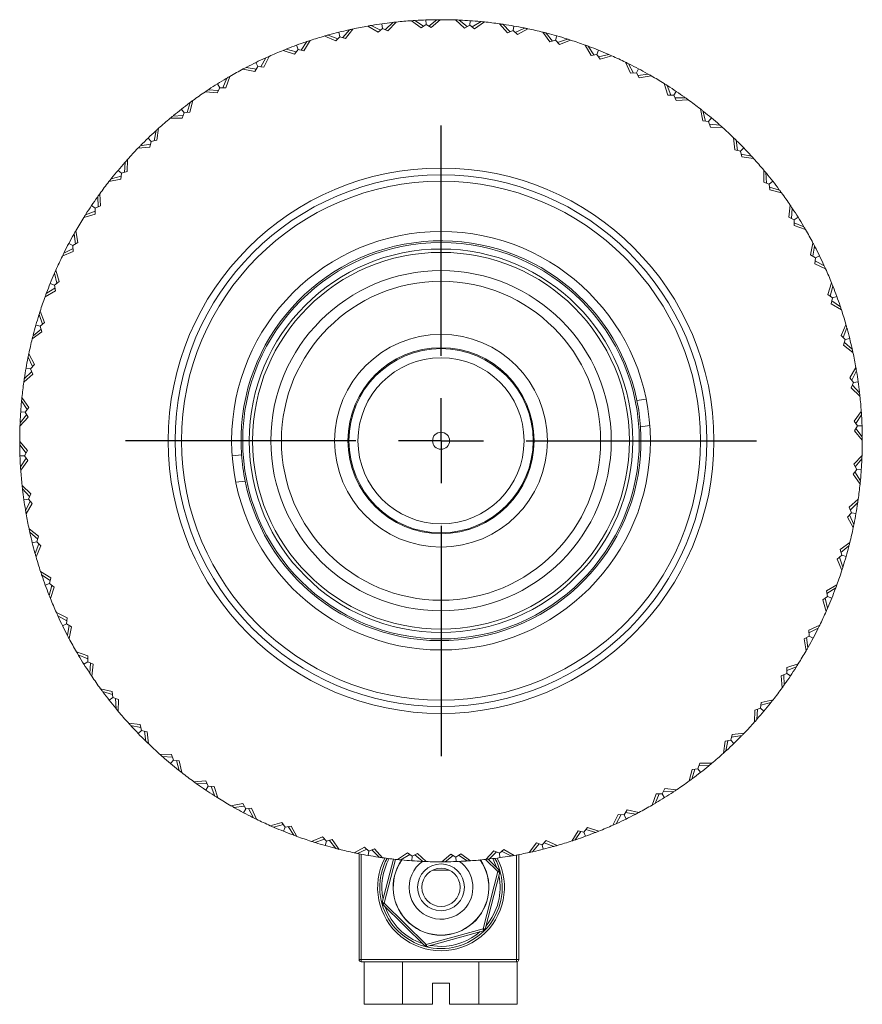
# Model space of a CAD drawing. Header units: inches. Extents: x 1 to 18.8, y 0.6 to 16.4.
# Tile 15 of 21: x 10 to 12, y 14.1 to 16.4. Entities that reach past the tile are written whole.
import ezdxf

# ---------------------------------------------------------------- set-up
doc = ezdxf.new("R2010")
doc.units = ezdxf.units.IN
doc.header["$MEASUREMENT"] = 0
doc.layers.add('SLD-0', color=7, linetype='Continuous')

# ---------------------------------------------------------------- blocks, each defined once
blk = doc.blocks.new('SW_CENTERMARKSYMBOL_0')
at = {"layer": 'SLD-0', "color": 0}
for p, q in [((0, 0.2), (0, 0.74125)), ((0, 0), (0, 0.1)), ((-0.2, 0), (-0.74125, 0)), ((0, 0), (-0.1, 0)), ((0, 0), (0, -0.1)), ((0, 0), (0.1, 0)), ((0.2, 0), (0.74125, 0)), ((0, -0.2), (0, -0.74125))]:
    blk.add_line(p, q, dxfattribs=at)

msp = doc.modelspace()

# ---------------------------------------------------------------- linework, layer by layer
at = {"color": 7, "linetype": 'Continuous', "lineweight": 15}
for p, q in [((10.8794, 16.3799), (10.8576, 16.391)), ((10.8586, 16.3905), (10.8594, 16.3913)), ((10.8832, 16.395), (10.8847, 16.3844)), ((10.8912, 16.3815), (10.909, 16.3983)), ((10.9168, 16.3992), (10.8973, 16.3788)), ((10.9081, 16.3975), (10.9071, 16.3981)), ((10.9755, 16.3857), (10.9527, 16.4023)), ((10.981, 16.3895), (10.9606, 16.4029)), ((10.9615, 16.4022), (10.9624, 16.403)), ((10.9868, 16.3934), (10.9755, 16.3857)), ((10.9865, 16.4041), (10.9868, 16.3934)), ((10.9988, 16.3865), (10.9868, 16.3934)), ((10.9929, 16.3899), (11.0124, 16.4047)), ((11.0203, 16.4048), (10.9988, 16.3865)), ((11.0115, 16.404), (11.0106, 16.4047)), ((11.0772, 16.3852), (11.0563, 16.4042)), ((11.0831, 16.3884), (11.0642, 16.4039)), ((11.0651, 16.4031), (11.066, 16.4038)), ((11.0893, 16.3917), (11.0772, 16.3852)), ((11.0901, 16.4024), (11.0893, 16.3917)), ((11.1005, 16.3836), (11.0893, 16.3917)), ((11.095, 16.3876), (11.1159, 16.4003)), ((11.1238, 16.3995), (11.1005, 16.3836)), ((11.1149, 16.3997), (11.1141, 16.4005)), ((11.1783, 16.3741), (11.1595, 16.3951)), ((11.1846, 16.3766), (11.1674, 16.394)), ((11.1682, 16.3932), (11.1692, 16.3937)), ((10.7793, 16.3597), (10.7565, 16.3685)), ((10.7575, 16.3681), (10.7582, 16.369)), ((10.7815, 16.3751), (10.7841, 16.3648)), ((10.7908, 16.3626), (10.8068, 16.3811)), ((10.8145, 16.3828), (10.7972, 16.3605)), ((10.806, 16.3802), (10.805, 16.3807)), ((10.8742, 16.3755), (10.8498, 16.3897)), ((10.8847, 16.3844), (10.8742, 16.3755)), ((10.8973, 16.3788), (10.8847, 16.3844)), ((11.1911, 16.3793), (11.1783, 16.3741)), ((11.1929, 16.3899), (11.1911, 16.3793)), ((11.2013, 16.3701), (11.1911, 16.3793)), ((11.1963, 16.3746), (11.2184, 16.3851)), ((11.2261, 16.3835), (11.2013, 16.3701)), ((11.2174, 16.3846), (11.2166, 16.3854)), ((11.2778, 16.3525), (11.2613, 16.3754)), ((11.2842, 16.3544), (11.2689, 16.3734)), ((11.2696, 16.3725), (11.2707, 16.373)), ((10.6825, 16.3448), (10.6861, 16.3347)), ((10.693, 16.3332), (10.7069, 16.3533)), ((10.7144, 16.3558), (10.6996, 16.3318)), ((10.7063, 16.3524), (10.7052, 16.3527)), ((10.7746, 16.3548), (10.7489, 16.3664)), ((10.7841, 16.3648), (10.7746, 16.3548)), ((10.7972, 16.3605), (10.7841, 16.3648)), ((11.291, 16.3563), (11.2778, 16.3525)), ((11.2939, 16.3666), (11.291, 16.3563)), ((11.3002, 16.3461), (11.291, 16.3563)), ((11.2957, 16.3511), (11.3188, 16.3592)), ((11.3263, 16.3568), (11.3002, 16.3461)), ((11.3177, 16.3588), (11.317, 16.3597)), ((11.3744, 16.3206), (11.3604, 16.3451)), ((10.6777, 16.3238), (10.6509, 16.3326)), ((10.6818, 16.3291), (10.6582, 16.3356)), ((10.6593, 16.3353), (10.6599, 16.3362)), ((10.6861, 16.3347), (10.6777, 16.3238)), ((10.6996, 16.3318), (10.6861, 16.3347)), ((11.381, 16.3218), (11.3678, 16.3424)), ((11.3684, 16.3414), (11.3695, 16.3417)), ((11.3879, 16.3231), (11.3744, 16.3206)), ((11.3919, 16.333), (11.3879, 16.3231)), ((11.396, 16.3119), (11.3879, 16.3231)), ((11.3921, 16.3174), (11.4159, 16.323)), ((11.4147, 16.3227), (11.4142, 16.3237)), ((10.5871, 16.3042), (10.5918, 16.2946)), ((10.5988, 16.2938), (10.6106, 16.3153)), ((10.6177, 16.3185), (10.6055, 16.2931)), ((10.61, 16.3143), (10.6089, 16.3145)), ((11.4231, 16.3198), (11.396, 16.3119)), ((11.4671, 16.2788), (11.4558, 16.3046)), ((11.4739, 16.2793), (11.4628, 16.3011)), ((11.4634, 16.3001), (11.4645, 16.3003)), ((10.5846, 16.2828), (10.557, 16.2888)), ((10.5881, 16.2886), (10.564, 16.2925)), ((10.5651, 16.2923), (10.5656, 16.2933)), ((10.5918, 16.2946), (10.5846, 16.2828)), ((10.6055, 16.2931), (10.5918, 16.2946)), ((11.4809, 16.2798), (11.4671, 16.2788)), ((11.4859, 16.2893), (11.4809, 16.2798)), ((11.4877, 16.2679), (11.4809, 16.2798)), ((11.4844, 16.2737), (11.5086, 16.2768)), ((11.5075, 16.2767), (11.507, 16.2777)), ((10.4965, 16.2539), (10.5022, 16.2448)), ((10.5092, 16.2448), (10.5187, 16.2673)), ((10.5255, 16.2713), (10.516, 16.2447)), ((10.5182, 16.2663), (10.5171, 16.2664)), ((11.5155, 16.2729), (11.4877, 16.2679)), ((11.555, 16.2275), (11.5464, 16.2544)), ((10.4962, 16.2324), (10.4682, 16.2354)), ((10.4992, 16.2385), (10.4747, 16.2398)), ((10.4759, 16.2398), (10.4763, 16.2408)), ((10.5022, 16.2448), (10.4962, 16.2324)), ((10.516, 16.2447), (10.5022, 16.2448)), ((11.5618, 16.2273), (11.5531, 16.2502)), ((11.5535, 16.2491), (11.5546, 16.2492)), ((11.5748, 16.236), (11.5688, 16.2271)), ((10.4253, 16.1866), (10.4323, 16.2101)), ((10.432, 16.209), (10.4308, 16.209)), ((10.4387, 16.2147), (10.432, 16.1873)), ((11.5688, 16.2271), (11.555, 16.2275)), ((11.5743, 16.2145), (11.5688, 16.2271)), ((11.5716, 16.2207), (11.5961, 16.2212)), ((11.6025, 16.2166), (11.5743, 16.2145)), ((11.5949, 16.2212), (11.5946, 16.2223)), ((10.4117, 16.1944), (10.4183, 16.1859)), ((10.4183, 16.1859), (10.4136, 16.173)), ((10.432, 16.1873), (10.4183, 16.1859)), ((11.637, 16.1673), (11.6313, 16.195)), ((11.6437, 16.1664), (11.6375, 16.1901)), ((11.6378, 16.189), (11.6389, 16.1889)), ((10.4136, 16.173), (10.3854, 16.1731)), ((10.4159, 16.1793), (10.3915, 16.1781)), ((10.3926, 16.1782), (10.3929, 16.1793)), ((11.6507, 16.1655), (11.637, 16.1673)), ((11.6576, 16.1737), (11.6507, 16.1655)), ((11.6549, 16.1524), (11.6507, 16.1655)), ((11.6529, 16.1588), (11.6772, 16.1568)), ((10.3479, 16.1201), (10.3524, 16.1441)), ((10.3522, 16.143), (10.3511, 16.1429)), ((10.3582, 16.1494), (10.3545, 16.1214)), ((11.6831, 16.1515), (11.6549, 16.1524)), ((11.6761, 16.1569), (11.6759, 16.158)), ((10.3335, 16.1263), (10.341, 16.1186)), ((10.341, 16.1186), (10.3377, 16.1052)), ((10.3545, 16.1214), (10.341, 16.1186)), ((11.7123, 16.0989), (11.7095, 16.127)), ((11.7189, 16.0973), (11.7152, 16.1215)), ((11.7153, 16.1203), (11.7165, 16.1202)), ((10.3377, 16.1052), (10.3096, 16.1024)), ((10.3393, 16.1118), (10.3151, 16.108)), ((10.3163, 16.1082), (10.3164, 16.1093)), ((11.7257, 16.0956), (11.7123, 16.0989)), ((11.7334, 16.1031), (11.7257, 16.0956)), ((11.7285, 16.0822), (11.7257, 16.0956)), ((10.2778, 16.0457), (10.2798, 16.0701)), ((10.2797, 16.069), (10.2786, 16.0687)), ((10.2851, 16.076), (10.2843, 16.0478)), ((11.7272, 16.0887), (11.7512, 16.0842)), ((11.7565, 16.0784), (11.7285, 16.0822)), ((11.7501, 16.0844), (11.75, 16.0856)), ((10.2629, 16.0505), (10.2711, 16.0436)), ((10.2711, 16.0436), (10.2693, 16.0299)), ((10.2843, 16.0478), (10.2711, 16.0436)), ((11.7801, 16.023), (11.7802, 16.0512)), ((11.7864, 16.0207), (11.7852, 16.0451)), ((11.7853, 16.044), (11.7864, 16.0437)), ((10.2693, 16.0299), (10.2417, 16.0242)), ((10.2702, 16.0366), (10.2466, 16.0304)), ((10.2477, 16.0307), (10.2477, 16.0318)), ((11.793, 16.0183), (11.7801, 16.023)), ((11.8015, 16.0249), (11.793, 16.0183)), ((11.7944, 16.0046), (11.793, 16.0183)), ((11.7938, 16.0113), (11.8172, 16.0043)), ((11.8219, 15.998), (11.7944, 16.0046)), ((11.8161, 16.0046), (11.8161, 16.0058)), ((10.2154, 15.9878), (10.2143, 15.9875)), ((10.216, 15.9645), (10.2154, 15.989)), ((10.22, 15.9954), (10.2221, 15.9672)), ((10.2093, 15.9546), (10.1864, 15.946)), ((10.2006, 15.9677), (10.2095, 15.9617)), ((10.2095, 15.9617), (10.2091, 15.9479)), ((10.2221, 15.9672), (10.2095, 15.9617)), ((11.8395, 15.9404), (11.8426, 15.9685)), ((11.8456, 15.9375), (11.8469, 15.9619)), ((11.8469, 15.9607), (11.8479, 15.9604)), ((10.2091, 15.9479), (10.1822, 15.9393)), ((10.1875, 15.9464), (10.1874, 15.9475)), ((11.8519, 15.9344), (11.8395, 15.9404)), ((11.861, 15.9401), (11.8519, 15.9344)), ((11.8519, 15.9206), (11.8519, 15.9344)), ((11.8519, 15.9274), (11.8745, 15.9179)), ((10.1637, 15.9084), (10.1688, 15.8806)), ((11.8784, 15.9111), (11.8519, 15.9206)), ((11.8734, 15.9184), (11.8735, 15.9195)), ((10.1599, 15.9004), (10.1589, 15.8999)), ((10.1629, 15.8773), (10.1598, 15.9015)), ((10.1578, 15.86), (10.132, 15.8486)), ((10.1573, 15.8667), (10.1355, 15.8557)), ((10.1474, 15.8788), (10.1568, 15.8738)), ((10.1688, 15.8806), (10.1568, 15.8738)), ((10.1568, 15.8738), (10.1578, 15.86)), ((11.89, 15.852), (11.8959, 15.8796)), ((11.8957, 15.8485), (11.8996, 15.8726)), ((11.8994, 15.8715), (11.9005, 15.871)), ((10.1365, 15.8562), (10.1363, 15.8574)), ((11.9017, 15.8448), (11.89, 15.852)), ((11.9002, 15.8311), (11.9017, 15.8448)), ((11.9009, 15.8378), (11.9224, 15.8261)), ((11.9113, 15.8495), (11.9017, 15.8448)), ((10.1168, 15.816), (10.1247, 15.7889)), ((11.9256, 15.8189), (11.9002, 15.8311)), ((11.9214, 15.8266), (11.9216, 15.8277)), ((10.1139, 15.8076), (10.1129, 15.8071)), ((10.1193, 15.7849), (10.1136, 15.8087)), ((10.1247, 15.7889), (10.1136, 15.7808)), ((10.116, 15.7673), (10.0915, 15.7533)), ((10.1148, 15.7739), (10.0943, 15.7607)), ((10.1036, 15.7848), (10.1136, 15.7808)), ((10.1136, 15.7808), (10.116, 15.7673)), ((11.9309, 15.7589), (11.9397, 15.7857)), ((11.9362, 15.7548), (11.9427, 15.7784)), ((11.9424, 15.7773), (11.9433, 15.7767)), ((10.0952, 15.7613), (10.0949, 15.7624)), ((11.9418, 15.7505), (11.9309, 15.7589)), ((11.9389, 15.737), (11.9418, 15.7505)), ((11.9403, 15.7436), (11.9604, 15.7297)), ((11.9519, 15.7542), (11.9418, 15.7505)), ((10.0798, 15.7192), (10.0905, 15.6931)), ((11.9629, 15.7222), (11.9389, 15.737)), ((11.9595, 15.7303), (11.9599, 15.7314)), ((10.0778, 15.7106), (10.0769, 15.7099)), ((10.0855, 15.6886), (10.0774, 15.7116)), ((10.0823, 15.6771), (10.0632, 15.6618)), ((10.07, 15.6868), (10.0803, 15.6839)), ((10.0905, 15.6931), (10.0803, 15.6839)), ((10.0803, 15.6839), (10.0841, 15.6707)), ((11.9619, 15.662), (11.9735, 15.6877)), ((11.9668, 15.6573), (11.9756, 15.6801)), ((11.9752, 15.6791), (11.9761, 15.6784)), ((10.0841, 15.6707), (10.0612, 15.6542)), ((10.0641, 15.6625), (10.0636, 15.6636)), ((11.9719, 15.6525), (11.9619, 15.662)), ((11.9676, 15.6394), (11.9719, 15.6525)), ((11.9823, 15.6551), (11.9719, 15.6525)), ((11.9899, 15.6221), (11.9676, 15.6394)), ((11.9697, 15.6458), (11.9882, 15.6299)), ((11.9874, 15.6306), (11.9878, 15.6316)), ((10.0521, 15.6103), (10.0512, 15.6095)), ((10.062, 15.5892), (10.0516, 15.6113)), ((10.0532, 15.619), (10.0666, 15.5942)), ((10.0468, 15.5858), (10.0573, 15.584)), ((10.0666, 15.5942), (10.0573, 15.584)), ((10.0573, 15.584), (10.0625, 15.5712)), ((11.9826, 15.5624), (11.9968, 15.5868)), ((10.0625, 15.5712), (10.0415, 15.5524)), ((10.06, 15.5775), (10.0426, 15.5602)), ((10.0434, 15.561), (10.0429, 15.562)), ((11.9915, 15.5519), (11.9826, 15.5624)), ((11.987, 15.5572), (11.9981, 15.579)), ((11.9976, 15.578), (11.9985, 15.5772)), ((11.9859, 15.5393), (11.9915, 15.5519)), ((12.0063, 15.5198), (11.9859, 15.5393)), ((11.9886, 15.5455), (12.0054, 15.5277)), ((12.0021, 15.5534), (11.9915, 15.5519)), ((10.0371, 15.5167), (10.053, 15.4933)), ((11.5041, 15.5125), (11.4822, 15.5095)), ((12.0046, 15.5285), (12.0052, 15.5295)), ((10.0369, 15.5078), (10.0362, 15.507)), ((10.0491, 15.4879), (10.0363, 15.5088)), ((10.053, 15.4933), (10.0449, 15.4822)), ((10.0514, 15.4701), (10.0325, 15.4492)), ((10.0482, 15.476), (10.0328, 15.4571)), ((10.0342, 15.483), (10.0449, 15.4822)), ((10.0449, 15.4822), (10.0514, 15.4701)), ((11.9928, 15.4612), (12.0094, 15.4839)), ((11.9966, 15.4556), (12.01, 15.4761)), ((12.0093, 15.4751), (12.0101, 15.4742)), ((10.0335, 15.458), (10.0329, 15.4589)), ((11.4907, 15.4475), (11.5126, 15.4505)), ((12.0005, 15.4498), (11.9928, 15.4612)), ((11.9936, 15.4379), (12.0005, 15.4498)), ((11.997, 15.4437), (12.0118, 15.4242)), ((12.0112, 15.4502), (12.0005, 15.4498)), ((12.0119, 15.4163), (11.9936, 15.4379)), ((12.0111, 15.4251), (12.0118, 15.4261)), ((10.0319, 15.4132), (10.0501, 15.3916)), ((10.0467, 15.3858), (10.0319, 15.4053)), ((10.0326, 15.4044), (10.0319, 15.4034)), ((10.0325, 15.3794), (10.0432, 15.3797)), ((10.0472, 15.3739), (10.0338, 15.3535)), ((10.0501, 15.3916), (10.0432, 15.3797)), ((10.0432, 15.3797), (10.051, 15.3684)), ((10.553, 15.382), (10.5312, 15.379)), ((11.9923, 15.3594), (12.0113, 15.3803)), ((11.9955, 15.3535), (12.011, 15.3724)), ((10.0344, 15.3544), (10.0337, 15.3553)), ((10.051, 15.3684), (10.0343, 15.3456)), ((11.9988, 15.3473), (11.9923, 15.3594)), ((12.0102, 15.3715), (12.0109, 15.3706)), ((11.9907, 15.3362), (11.9988, 15.3473)), ((12.0066, 15.3129), (11.9907, 15.3362)), ((11.9947, 15.3416), (12.0074, 15.3207)), ((12.0095, 15.3465), (11.9988, 15.3473)), ((10.0375, 15.3097), (10.0579, 15.2902)), ((10.5397, 15.3171), (10.5615, 15.3201)), ((12.0068, 15.3217), (12.0076, 15.3225)), ((10.0551, 15.284), (10.0383, 15.3018)), ((10.0391, 15.301), (10.0385, 15.3)), ((10.0579, 15.2902), (10.0522, 15.2776)), ((10.0416, 15.2761), (10.0522, 15.2776)), ((10.0568, 15.2723), (10.0456, 15.2505)), ((10.0611, 15.2671), (10.0469, 15.2427)), ((10.0522, 15.2776), (10.0611, 15.2671)), ((11.9812, 15.2583), (12.0022, 15.2771)), ((11.9864, 15.2455), (11.9812, 15.2583)), ((11.9838, 15.252), (12.0011, 15.2693)), ((12.0003, 15.2685), (12.0009, 15.2675)), ((10.0461, 15.2515), (10.0453, 15.2523)), ((11.9772, 15.2353), (11.9864, 15.2455)), ((11.9906, 15.2105), (11.9772, 15.2353)), ((11.9817, 15.2403), (11.9922, 15.2182)), ((11.997, 15.2437), (11.9864, 15.2455)), ((11.9917, 15.2192), (11.9925, 15.22)), ((10.0538, 15.2074), (10.0762, 15.1901)), ((10.0741, 15.1837), (10.0555, 15.1997)), ((10.0564, 15.1989), (10.0559, 15.1979)), ((10.0762, 15.1901), (10.0719, 15.177)), ((10.0615, 15.1744), (10.0719, 15.177)), ((10.077, 15.1722), (10.0681, 15.1494)), ((10.0818, 15.1675), (10.0703, 15.1418)), ((10.0719, 15.177), (10.0818, 15.1675)), ((11.9596, 15.1589), (11.9825, 15.1754)), ((11.9615, 15.1524), (11.9805, 15.1677)), ((11.9797, 15.167), (11.9801, 15.1659)), ((10.0685, 15.1504), (10.0676, 15.1511)), ((11.9532, 15.1365), (11.9635, 15.1456)), ((11.9582, 15.1409), (11.9663, 15.1179)), ((11.9635, 15.1456), (11.9596, 15.1589)), ((11.9738, 15.1427), (11.9635, 15.1456)), ((11.9639, 15.1103), (11.9532, 15.1365)), ((11.9659, 15.1189), (11.9668, 15.1196)), ((10.0808, 15.1073), (10.1048, 15.0925)), ((10.1034, 15.0859), (10.0833, 15.0998)), ((10.0842, 15.0992), (10.0839, 15.0981)), ((10.0919, 15.0754), (10.1019, 15.079)), ((10.1075, 15.0747), (10.1011, 15.0511)), ((10.1048, 15.0925), (10.1019, 15.079)), ((10.1019, 15.079), (10.1128, 15.0706)), ((11.9277, 15.0622), (11.9522, 15.0763)), ((10.1014, 15.0522), (10.1004, 15.0528)), ((10.1128, 15.0706), (10.104, 15.0438)), ((11.919, 15.0406), (11.9302, 15.0487)), ((11.9302, 15.0487), (11.9277, 15.0622)), ((11.9289, 15.0556), (11.9495, 15.0689)), ((11.9401, 15.0447), (11.9302, 15.0487)), ((11.9485, 15.0682), (11.9488, 15.0671)), ((11.9269, 15.0135), (11.919, 15.0406)), ((11.9245, 15.0446), (11.9301, 15.0208)), ((10.1181, 15.0106), (10.1435, 14.9984)), ((10.1428, 14.9917), (10.1214, 15.0034)), ((10.1224, 15.0029), (10.1221, 15.0018)), ((11.9298, 15.0219), (11.9308, 15.0224)), ((10.1324, 14.98), (10.1421, 14.9847)), ((10.1435, 14.9984), (10.1421, 14.9847)), ((10.1421, 14.9847), (10.1538, 14.9775)), ((10.148, 14.981), (10.1441, 14.9569)), ((11.8859, 14.9695), (11.9117, 14.9809)), ((10.1443, 14.958), (10.1433, 14.9585)), ((10.1538, 14.9775), (10.1478, 14.9499)), ((11.875, 14.9489), (11.8869, 14.9557)), ((11.8869, 14.9557), (11.8859, 14.9695)), ((11.8864, 14.9628), (11.9082, 14.9738)), ((11.8964, 14.9507), (11.8869, 14.9557)), ((11.9072, 14.9733), (11.9074, 14.9722)), ((11.88, 14.9211), (11.875, 14.9489)), ((11.8808, 14.9523), (11.8839, 14.928)), ((10.1653, 14.9184), (10.1919, 14.9089)), ((10.1919, 14.9021), (10.1693, 14.9116)), ((10.1703, 14.9111), (10.1702, 14.91)), ((10.1919, 14.9089), (10.1918, 14.8951)), ((11.8838, 14.9291), (11.8848, 14.9296)), ((10.1828, 14.8894), (10.1918, 14.8951)), ((10.1918, 14.8951), (10.2042, 14.8891)), ((10.1982, 14.892), (10.1968, 14.8676)), ((10.2042, 14.8891), (10.2012, 14.8611)), ((11.8346, 14.8816), (11.8615, 14.8902)), ((10.1969, 14.8688), (10.1958, 14.8691)), ((11.8216, 14.8623), (11.8342, 14.8678)), ((11.8278, 14.865), (11.8283, 14.8405)), ((11.8342, 14.8678), (11.8346, 14.8816)), ((11.8431, 14.8619), (11.8342, 14.8678)), ((11.8344, 14.8749), (11.8573, 14.8836)), ((11.8562, 14.8831), (11.8563, 14.882)), ((11.8237, 14.8341), (11.8216, 14.8623)), ((11.8283, 14.8417), (11.8294, 14.842)), ((10.2219, 14.8316), (10.2493, 14.8249)), ((10.25, 14.8182), (10.2266, 14.8252)), ((10.2276, 14.8249), (10.2276, 14.8237)), ((10.2493, 14.8249), (10.2507, 14.8112)), ((10.2423, 14.8046), (10.2507, 14.8112)), ((10.2507, 14.8112), (10.2637, 14.8065)), ((10.2573, 14.8088), (10.2585, 14.7844)), ((10.2637, 14.8065), (10.2636, 14.7783)), ((11.7726, 14.7859), (11.7744, 14.7996)), ((11.7735, 14.7929), (11.7972, 14.7991)), ((11.7744, 14.7996), (11.8021, 14.8053)), ((11.7961, 14.7988), (11.796, 14.7977)), ((10.2585, 14.7855), (10.2573, 14.7858)), ((11.7586, 14.7535), (11.7595, 14.7817)), ((11.7595, 14.7817), (11.7726, 14.7859)), ((11.7659, 14.7838), (11.7639, 14.7594)), ((11.7808, 14.779), (11.7726, 14.7859)), ((10.2872, 14.7511), (10.3152, 14.7474)), ((10.3152, 14.7474), (10.318, 14.7339)), ((11.764, 14.7605), (11.7651, 14.7608)), ((10.3166, 14.7408), (10.2925, 14.7453)), ((10.2937, 14.7451), (10.2938, 14.744)), ((10.3103, 14.7264), (10.318, 14.7339)), ((10.318, 14.7339), (10.3314, 14.7306)), ((10.3248, 14.7322), (10.3286, 14.708)), ((10.3314, 14.7306), (10.3342, 14.7025)), ((11.7027, 14.7109), (11.706, 14.7243)), ((11.706, 14.7243), (11.7341, 14.7271)), ((10.3284, 14.7092), (10.3273, 14.7093)), ((11.6855, 14.6801), (11.6893, 14.7081)), ((11.6893, 14.7081), (11.7027, 14.7109)), ((11.6959, 14.7095), (11.6913, 14.6854)), ((11.7102, 14.7032), (11.7027, 14.7109)), ((11.7044, 14.7177), (11.7286, 14.7215)), ((11.7275, 14.7213), (11.7273, 14.7202)), ((10.3606, 14.678), (10.3888, 14.6771)), ((10.3888, 14.6771), (10.393, 14.664)), ((11.6915, 14.6865), (11.6927, 14.6867)), ((10.3909, 14.6707), (10.3665, 14.6727)), ((10.3676, 14.6726), (10.3679, 14.6715)), ((10.3862, 14.6558), (10.393, 14.664)), ((10.393, 14.664), (10.4067, 14.6622)), ((10.4, 14.6631), (10.4063, 14.6394)), ((10.4067, 14.6622), (10.4125, 14.6346)), ((11.6254, 14.6436), (11.6301, 14.6566)), ((11.6301, 14.6566), (11.6583, 14.6564)), ((10.406, 14.6405), (10.4048, 14.6406)), ((11.6051, 14.6148), (11.6117, 14.6422)), ((11.6184, 14.6429), (11.6114, 14.6194)), ((11.6117, 14.6422), (11.6254, 14.6436)), ((11.632, 14.6352), (11.6254, 14.6436)), ((11.6278, 14.6502), (11.6522, 14.6514)), ((11.6511, 14.6513), (11.6508, 14.6502)), ((10.4412, 14.6129), (10.4694, 14.615)), ((10.4721, 14.6089), (10.4477, 14.6083)), ((10.4488, 14.6083), (10.4491, 14.6072)), ((10.4694, 14.615), (10.475, 14.6024)), ((11.6117, 14.6205), (11.6129, 14.6205)), ((10.469, 14.5935), (10.475, 14.6024)), ((10.475, 14.6024), (10.4887, 14.602)), ((10.482, 14.6022), (10.4907, 14.5793)), ((10.4887, 14.602), (10.4973, 14.5751)), ((11.5182, 14.5582), (11.5278, 14.5848)), ((11.5345, 14.5847), (11.5251, 14.5622)), ((11.5278, 14.5848), (11.5415, 14.5847)), ((11.5415, 14.5847), (11.5475, 14.5971)), ((11.5472, 14.5756), (11.5415, 14.5847)), ((11.5446, 14.5911), (11.569, 14.5897)), ((11.5475, 14.5971), (11.5756, 14.5941)), ((11.5679, 14.5897), (11.5675, 14.5887)), ((10.4903, 14.5804), (10.4891, 14.5803)), ((10.5282, 14.5566), (10.556, 14.5617)), ((10.556, 14.5617), (10.5629, 14.5497)), ((11.5255, 14.5632), (11.5266, 14.5631)), ((10.5594, 14.5558), (10.5351, 14.5527)), ((10.5362, 14.5528), (10.5367, 14.5518)), ((10.5578, 14.5402), (10.5629, 14.5497)), ((10.5629, 14.5497), (10.5766, 14.5507)), ((10.5699, 14.5502), (10.5809, 14.5284)), ((10.5766, 14.5507), (10.588, 14.5249)), ((11.4519, 14.5349), (11.4592, 14.5467)), ((11.4556, 14.5409), (11.4798, 14.537)), ((11.4592, 14.5467), (11.4867, 14.5407)), ((10.5804, 14.5294), (10.5793, 14.5292)), ((10.6207, 14.5097), (10.6477, 14.5176)), ((10.6477, 14.5176), (10.6558, 14.5065)), ((11.426, 14.511), (11.4382, 14.5364)), ((11.4449, 14.5357), (11.4332, 14.5142)), ((11.4337, 14.5152), (11.4348, 14.515)), ((11.4382, 14.5364), (11.4519, 14.5349)), ((11.4566, 14.5253), (11.4519, 14.5349)), ((11.4786, 14.5372), (11.4781, 14.5362)), ((10.6517, 14.5122), (10.6279, 14.5065)), ((10.629, 14.5068), (10.6296, 14.5058)), ((10.6518, 14.4965), (10.6558, 14.5065)), ((10.6558, 14.5065), (10.6694, 14.5089)), ((10.6627, 14.5077), (10.676, 14.4872)), ((10.6694, 14.5089), (10.6834, 14.4844)), ((11.3293, 14.4737), (11.3441, 14.4977)), ((11.3507, 14.4963), (11.3368, 14.4762)), ((11.3441, 14.4977), (11.3576, 14.4948)), ((11.3576, 14.4948), (11.366, 14.5057)), ((11.3613, 14.4848), (11.3576, 14.4948)), ((11.3619, 14.5004), (11.3855, 14.494)), ((11.366, 14.5057), (11.3928, 14.4969)), ((11.3844, 14.4943), (11.3838, 14.4933)), ((10.6753, 14.4881), (10.6743, 14.4878)), ((10.7175, 14.4727), (10.7436, 14.4834)), ((10.7481, 14.4784), (10.725, 14.4703)), ((10.7261, 14.4707), (10.7267, 14.4698)), ((10.7436, 14.4834), (10.7527, 14.4732)), ((10.7498, 14.4629), (10.7527, 14.4732)), ((10.7527, 14.4732), (10.766, 14.477)), ((10.7595, 14.4751), (10.7748, 14.4561)), ((10.766, 14.477), (10.7825, 14.4541)), ((11.2293, 14.4467), (11.2465, 14.4691)), ((11.2465, 14.4691), (11.2596, 14.4648)), ((11.2596, 14.4648), (11.2691, 14.4747)), ((11.2645, 14.4698), (11.2873, 14.461)), ((11.2691, 14.4747), (11.2949, 14.4631)), ((11.3375, 14.4771), (11.3385, 14.4768)), ((10.7741, 14.457), (10.7731, 14.4565)), ((10.8176, 14.4461), (10.8424, 14.4594)), ((10.8474, 14.4549), (10.8253, 14.4445)), ((10.8424, 14.4594), (10.8526, 14.4502)), ((10.8508, 14.4396), (10.8526, 14.4502)), ((10.8526, 14.4502), (10.8654, 14.4554)), ((10.8592, 14.4529), (10.8764, 14.4355)), ((10.8654, 14.4554), (10.8842, 14.4344)), ((10.92, 14.43), (10.9433, 14.4459)), ((10.9433, 14.4459), (10.9544, 14.4378)), ((11.1269, 14.4303), (11.1464, 14.4508)), ((11.1526, 14.448), (11.1348, 14.4312)), ((11.1464, 14.4508), (11.159, 14.4451)), ((11.159, 14.4451), (11.1695, 14.454)), ((11.1644, 14.4497), (11.1861, 14.4385)), ((11.1695, 14.454), (11.1939, 14.4398)), ((11.2529, 14.467), (11.237, 14.4484)), ((11.2377, 14.4493), (11.2388, 14.4488)), ((11.2622, 14.4544), (11.2596, 14.4648)), ((11.2862, 14.4614), (11.2855, 14.4605)), ((10.8264, 14.445), (10.8271, 14.4441)), ((10.8294, 14.1948), (10.8294, 14.4437)), ((10.8344, 14.4427), (10.8344, 14.1948)), ((10.8756, 14.4363), (10.8746, 14.4358)), ((10.8835, 14.329), (10.9099, 14.4311)), ((10.9149, 14.4305), (10.8883, 14.3278)), ((10.9278, 14.4292), (10.9487, 14.4419)), ((10.9288, 14.4298), (10.9296, 14.4291)), ((10.9544, 14.4378), (10.9537, 14.4271)), ((10.9544, 14.4378), (10.9665, 14.4443)), ((10.9795, 14.4257), (10.9606, 14.4411)), ((10.9665, 14.4443), (10.9874, 14.4254)), ((10.9787, 14.4264), (10.9777, 14.4257)), ((11.0235, 14.4248), (11.045, 14.443)), ((11.0508, 14.4396), (11.0314, 14.4248)), ((11.0323, 14.4255), (11.0332, 14.4248)), ((11.045, 14.443), (11.0569, 14.4361)), ((11.0569, 14.4361), (11.0683, 14.4439)), ((11.0573, 14.4254), (11.0569, 14.4361)), ((11.0627, 14.4401), (11.0832, 14.4267)), ((11.0683, 14.4439), (11.091, 14.4272)), ((11.0822, 14.4273), (11.0813, 14.4265)), ((11.1554, 14.4017), (11.1264, 14.4303)), ((11.1328, 14.431), (11.1589, 14.4053)), ((11.1356, 14.432), (11.1366, 14.4314)), ((11.1605, 14.4345), (11.159, 14.4451)), ((11.1851, 14.439), (11.1843, 14.4382)), ((11.1994, 14.1948), (11.1994, 14.4408)), ((11.2044, 14.4417), (11.2044, 14.1948)), ((11.0025, 14.4054), (11.0025, 14.4048)), ((11.0413, 14.4048), (11.0025, 14.4048)), ((11.0413, 14.4048), (11.0413, 14.4054)), ((11.1207, 14.2676), (11.1554, 14.4017)), ((11.1602, 14.4005), (11.1255, 14.2663)), ((10.9836, 14.2271), (10.8848, 14.3242)), ((10.8883, 14.3278), (10.9871, 14.2306)), ((10.9871, 14.2306), (11.1207, 14.2676)), ((11.122, 14.2628), (10.9885, 14.2258)), ((10.9885, 14.2258), (10.9871, 14.2306)), ((10.9966, 14.2281), (11.0219, 14.2258)), ((10.8294, 14.1948), (10.8344, 14.1948)), ((10.8344, 14.1948), (11.1994, 14.1948)), ((10.8344, 14.1898), (10.8344, 14.1948)), ((11.2044, 14.1948), (11.1994, 14.1948)), ((11.1994, 14.1898), (11.1994, 14.1948)), ((11.1994, 14.1898), (10.8344, 14.1898)), ((10.8417, 14.0898), (10.8417, 14.1898)), ((10.9315, 14.0898), (10.9315, 14.1898)), ((11.1111, 14.0898), (11.1111, 14.1898)), ((11.2008, 14.0898), (11.2008, 14.19)), ((11.0019, 14.0898), (11.0019, 14.1398)), ((11.0019, 14.1398), (11.0419, 14.1398)), ((11.0419, 14.1398), (11.0419, 14.0898)), ((10.9315, 14.0898), (10.8417, 14.0898)), ((11.0019, 14.0898), (10.9315, 14.0898)), ((11.1111, 14.0898), (11.0419, 14.0898)), ((11.2008, 14.0898), (11.1111, 14.0898))]:
    msp.add_line(p, q, dxfattribs=at)
at = {"color": 7, "linetype": 'Continuous', "lineweight": 15, "flags": 128}
for points in [[(11.1529, 14.4112), (11.1503, 14.4179), (11.1434, 14.4322)], [(11.1554, 14.4017), (11.1561, 14.4024), (11.1567, 14.4031), (11.1574, 14.4037), (11.1579, 14.4043), (11.1583, 14.4047), (11.1586, 14.405), (11.1588, 14.4052), (11.1589, 14.4053)], [(11.1554, 14.4017), (11.1564, 14.4015), (11.1573, 14.4013), (11.1581, 14.401), (11.1588, 14.4008), (11.1594, 14.4007), (11.1599, 14.4006), (11.1602, 14.4005), (11.1602, 14.4005)], [(10.8883, 14.3278), (10.8874, 14.328), (10.8865, 14.3283), (10.8856, 14.3285), (10.8849, 14.3287), (10.8843, 14.3288), (10.8839, 14.3289), (10.8836, 14.329), (10.8835, 14.329)], [(10.8848, 14.3242), (10.8849, 14.3243), (10.8851, 14.3245), (10.8854, 14.3248), (10.8859, 14.3253), (10.8864, 14.3258), (10.887, 14.3264), (10.8876, 14.3271), (10.8883, 14.3278)], [(11.122, 14.2628), (11.122, 14.2629), (11.1219, 14.2631), (11.1218, 14.2636), (11.1216, 14.2642), (11.1214, 14.2649), (11.1212, 14.2658), (11.1209, 14.2667), (11.1207, 14.2676)], [(11.1255, 14.2663), (11.1254, 14.2664), (11.1251, 14.2664), (11.1247, 14.2666), (11.1241, 14.2667), (11.1234, 14.2669), (11.1225, 14.2671), (11.1216, 14.2674), (11.1207, 14.2676)], [(10.9836, 14.2271), (10.9837, 14.2271), (10.9839, 14.2273), (10.9842, 14.2277), (10.9846, 14.2281), (10.9852, 14.2286), (10.9858, 14.2293), (10.9864, 14.2299), (10.9871, 14.2306)]]:
    msp.add_lwpolyline(points, dxfattribs=at)
at = {"color": 7, "linetype": 'Continuous', "lineweight": 15}
for centre, radius in [((11.0219, 15.4148), 0.6412), ((11.0219, 15.4148), 0.625), ((11.0219, 15.4148), 0.61), ((11.0219, 15.4148), 0.492), ((11.0219, 15.4148), 0.466), ((11.0219, 15.4148), 0.4508), ((11.0219, 15.4148), 0.4429), ((11.0219, 15.4148), 0.4), ((11.0219, 15.4148), 0.375), ((11.0219, 15.4148), 0.25), ((11.0219, 15.4148), 0.2188), ((11.0219, 15.4148), 0.2165), ((11.0219, 15.4148), 0.1952), ((11.0219, 15.4148), 0.02), ((11.0219, 14.3648), 0.055), ((11.0219, 14.3648), 0.045)]:
    msp.add_circle(centre, radius, dxfattribs=at)
for centre, radius, start, end in [((11.0219, 15.4148), 0.99, 99.5497, 100.0065), ((11.0219, 15.4148), 0.99, 98.0493, 99.4439), ((11.0219, 15.4148), 0.99, 96.6546, 98.0493), ((11.0219, 15.4148), 0.99, 96.0921, 96.5489), ((11.0219, 15.4148), 0.99, 94.0065, 96.0921), ((11.0219, 15.4148), 0.99, 93.5497, 94.0065), ((11.0219, 15.4148), 0.99, 92.0493, 93.4439), ((11.0219, 15.4148), 0.99, 90.6546, 92.0493), ((11.0219, 15.4148), 0.99, 90.0921, 90.5489), ((11.0219, 15.4148), 0.99, 88.0065, 90.0921), ((11.0219, 15.4148), 0.99, 87.5497, 88.0065), ((11.0219, 15.4148), 0.99, 86.0493, 87.4439), ((11.0219, 15.4148), 0.99, 84.6546, 86.0493), ((11.0219, 15.4148), 0.99, 84.0921, 84.5489), ((11.0219, 15.4148), 0.99, 82.0065, 84.0921), ((11.0219, 15.4148), 0.99, 81.5497, 82.0065), ((11.0219, 15.4148), 0.99, 80.0493, 81.4439), ((11.0219, 15.4148), 0.99, 105.5497, 106.0065), ((11.0219, 15.4148), 0.99, 104.0493, 105.4439), ((11.0219, 15.4148), 0.99, 102.6546, 104.0493), ((11.0219, 15.4148), 0.99, 102.0921, 102.5489), ((11.0219, 15.4148), 0.99, 100.0065, 102.0921), ((11.0219, 15.4148), 0.99, 78.6546, 80.0493), ((11.0219, 15.4148), 0.99, 78.0921, 78.5489), ((11.0219, 15.4148), 0.99, 76.0065, 78.0921), ((11.0219, 15.4148), 0.99, 75.5497, 76.0065), ((11.0219, 15.4148), 0.99, 74.0493, 75.4439), ((11.0219, 15.4148), 0.99, 110.0493, 111.4439), ((11.0219, 15.4148), 0.99, 108.6546, 110.0493), ((11.0219, 15.4148), 0.99, 108.0921, 108.5489), ((11.0219, 15.4148), 0.99, 106.0065, 108.0921), ((11.0219, 15.4148), 0.99, 72.6546, 74.0493), ((11.0219, 15.4148), 0.99, 72.0921, 72.5489), ((11.0219, 15.4148), 0.99, 70.0065, 72.0921), ((11.0219, 15.4148), 0.99, 69.5497, 70.0065), ((11.0219, 15.4148), 0.99, 112.0065, 114.0921), ((11.0219, 15.4148), 0.99, 111.5497, 112.0065), ((11.0219, 15.4148), 0.99, 68.0493, 69.4439), ((11.0219, 15.4148), 0.99, 66.6546, 68.0493), ((11.0219, 15.4148), 0.99, 66.0921, 66.5489), ((11.0219, 15.4148), 0.99, 116.0493, 117.4439), ((11.0219, 15.4148), 0.99, 114.6546, 116.0493), ((11.0219, 15.4148), 0.99, 114.0921, 114.5489), ((11.0219, 15.4148), 0.99, 64.0065, 66.0921), ((11.0219, 15.4148), 0.99, 63.5497, 64.0065), ((11.0219, 15.4148), 0.99, 62.0493, 63.4439), ((11.0219, 15.4148), 0.99, 118.0065, 120.0921), ((11.0219, 15.4148), 0.99, 117.5497, 118.0065), ((11.0219, 15.4148), 0.99, 60.6546, 62.0493), ((11.0219, 15.4148), 0.99, 60.0921, 60.5489), ((11.0219, 15.4148), 0.99, 122.0493, 123.4439), ((11.0219, 15.4148), 0.99, 120.6546, 122.0493), ((11.0219, 15.4148), 0.99, 120.0921, 120.5489), ((11.0219, 15.4148), 0.99, 58.0065, 60.0921), ((11.0219, 15.4148), 0.99, 57.5497, 58.0065), ((11.0219, 15.4148), 0.99, 124.0065, 126.0921), ((11.0219, 15.4148), 0.99, 123.5497, 124.0065), ((11.0219, 15.4148), 0.99, 56.0493, 57.4439), ((11.0219, 15.4148), 0.99, 54.6546, 56.0493), ((11.0219, 15.4148), 0.99, 126.6546, 128.0493), ((11.0219, 15.4148), 0.99, 126.0921, 126.5489), ((11.0219, 15.4148), 0.99, 54.0921, 54.5489), ((11.0219, 15.4148), 0.99, 52.0065, 54.0921), ((11.0219, 15.4148), 0.99, 128.0493, 129.4439), ((11.0219, 15.4148), 0.99, 51.5497, 52.0065), ((11.0219, 15.4148), 0.99, 50.0493, 51.4439), ((11.0219, 15.4148), 0.99, 130.0065, 132.0921), ((11.0219, 15.4148), 0.99, 129.5497, 130.0065), ((11.0219, 15.4148), 0.99, 48.6546, 50.0493), ((11.0219, 15.4148), 0.99, 132.6546, 134.0493), ((11.0219, 15.4148), 0.99, 132.0921, 132.5489), ((11.0219, 15.4148), 0.99, 48.0921, 48.5489), ((11.0219, 15.4148), 0.99, 46.0065, 48.0921), ((11.0219, 15.4148), 0.99, 134.0493, 135.4439), ((11.0219, 15.4148), 0.99, 45.5497, 46.0065), ((11.0219, 15.4148), 0.99, 44.0493, 45.4439), ((11.0219, 15.4148), 0.99, 136.0065, 138.0921), ((11.0219, 15.4148), 0.99, 135.5497, 136.0065), ((11.0219, 15.4148), 0.99, 42.6546, 44.0493), ((11.0219, 15.4148), 0.99, 138.6546, 140.0493), ((11.0219, 15.4148), 0.99, 138.0921, 138.5489), ((11.0219, 15.4148), 0.99, 42.0921, 42.5489), ((11.0219, 15.4148), 0.99, 40.0065, 42.0921), ((11.0219, 15.4148), 0.99, 140.0493, 141.4439), ((11.0219, 15.4148), 0.99, 39.5497, 40.0065), ((11.0219, 15.4148), 0.99, 38.0493, 39.4439), ((11.0219, 15.4148), 0.99, 142.0065, 144.0921), ((11.0219, 15.4148), 0.99, 141.5497, 142.0065), ((11.0219, 15.4148), 0.99, 36.6546, 38.0493), ((11.0219, 15.4148), 0.99, 36.0921, 36.5489), ((11.0219, 15.4148), 0.99, 34.0065, 36.0921), ((11.0219, 15.4148), 0.99, 144.6546, 146.0493), ((11.0219, 15.4148), 0.99, 144.0921, 144.5489), ((11.0219, 15.4148), 0.99, 146.0493, 147.4439), ((11.0219, 15.4148), 0.99, 33.5497, 34.0065), ((11.0219, 15.4148), 0.99, 32.0493, 33.4439), ((11.0219, 15.4148), 0.99, 148.0065, 150.0921), ((11.0219, 15.4148), 0.99, 147.5497, 148.0065), ((11.0219, 15.4148), 0.99, 30.6546, 32.0493), ((11.0219, 15.4148), 0.99, 150.0921, 150.5489), ((11.0219, 15.4148), 0.99, 30.0921, 30.5489), ((11.0219, 15.4148), 0.99, 28.0065, 30.0921), ((11.0219, 15.4148), 0.99, 150.6546, 152.0493), ((11.0219, 15.4148), 0.47, 11.6239, 183.9992), ((11.0219, 15.4148), 0.99, 152.0493, 153.4439), ((11.0219, 15.4148), 0.99, 27.5497, 28.0065), ((11.0219, 15.4148), 0.99, 26.0493, 27.4439), ((11.0219, 15.4148), 0.99, 154.0065, 156.0921), ((11.0219, 15.4148), 0.99, 153.5497, 154.0065), ((11.0219, 15.4148), 0.99, 24.6546, 26.0493), ((11.0219, 15.4148), 0.99, 156.0921, 156.5489), ((11.0219, 15.4148), 0.99, 24.0921, 24.5489), ((11.0219, 15.4148), 0.99, 22.0065, 24.0921), ((11.0219, 15.4148), 0.99, 156.6546, 158.0493), ((11.0219, 15.4148), 0.99, 158.0493, 159.4439), ((11.0219, 15.4148), 0.99, 21.5497, 22.0065), ((11.0219, 15.4148), 0.99, 20.0493, 21.4439), ((11.0219, 15.4148), 0.99, 160.0065, 162.0921), ((11.0219, 15.4148), 0.99, 159.5497, 160.0065), ((11.0219, 15.4148), 0.99, 18.6546, 20.0493), ((11.0219, 15.4148), 0.99, 162.0921, 162.5489), ((11.0219, 15.4148), 0.99, 18.0921, 18.5489), ((11.0219, 15.4148), 0.99, 16.0065, 18.0921), ((11.0219, 15.4148), 0.99, 162.6546, 164.0493), ((11.0219, 15.4148), 0.99, 164.0493, 165.4439), ((11.0219, 15.4148), 0.99, 15.5497, 16.0065), ((11.0219, 15.4148), 0.99, 14.0493, 15.4439), ((11.0219, 15.4148), 0.99, 166.0065, 168.0921), ((11.0219, 15.4148), 0.99, 165.5497, 166.0065), ((11.0219, 15.4148), 0.99, 12.6546, 14.0493), ((11.0219, 15.4148), 0.99, 12.0921, 12.5489), ((11.0219, 15.4148), 0.99, 168.6546, 170.0493), ((11.0219, 15.4148), 0.99, 168.0921, 168.5489), ((11.0219, 15.4148), 0.99, 10.0065, 12.0921), ((11.0219, 15.4148), 0.99, 170.0493, 171.4439), ((11.0219, 15.4148), 0.99, 9.5497, 10.0065), ((11.0219, 15.4148), 0.99, 171.5497, 172.0065), ((11.0219, 15.4148), 0.99, 8.0493, 9.4439), ((11.0219, 15.4148), 0.99, 172.0065, 174.0921), ((11.0219, 15.4148), 0.99, 6.6546, 8.0493), ((11.0219, 15.4148), 0.99, 174.0921, 174.5489), ((11.0219, 15.4148), 0.99, 6.0921, 6.5489), ((11.0219, 15.4148), 0.99, 4.0065, 6.0921), ((11.0219, 15.4148), 0.99, 174.6546, 176.0493), ((11.0219, 15.4148), 0.47, 3.9992, 11.6239), ((11.0219, 15.4148), 0.99, 176.0493, 177.4439), ((11.0219, 15.4148), 0.99, 3.5497, 4.0065), ((11.0219, 15.4148), 0.99, 2.0493, 3.4439), ((11.0219, 15.4148), 0.99, 178.0065, 180.0921), ((11.0219, 15.4148), 0.99, 177.5497, 178.0065), ((11.0219, 15.4148), 0.47, 191.6239, 3.9992), ((11.0219, 15.4148), 0.99, 0.6546, 2.0493), ((11.0219, 15.4148), 0.99, 0.0921, 0.5489), ((11.0219, 15.4148), 0.99, 180.0921, 180.5489), ((11.0219, 15.4148), 0.99, 180.6546, 182.0493), ((11.0219, 15.4148), 0.99, 358.0065, 0.0921), ((11.0219, 15.4148), 0.99, 182.0493, 183.4439), ((11.0219, 15.4148), 0.47, 183.9992, 191.6239), ((11.0219, 15.4148), 0.99, 357.5497, 358.0065), ((11.0219, 15.4148), 0.99, 183.5497, 184.0065), ((11.0219, 15.4148), 0.99, 356.0493, 357.4439), ((11.0219, 15.4148), 0.99, 184.0065, 186.0921), ((11.0219, 15.4148), 0.99, 354.6546, 356.0493), ((11.0219, 15.4148), 0.99, 186.0921, 186.5489), ((11.0219, 15.4148), 0.99, 352.0065, 354.0921), ((11.0219, 15.4148), 0.99, 354.0921, 354.5489), ((11.0219, 15.4148), 0.99, 186.6546, 188.0493), ((11.0219, 15.4148), 0.99, 188.0493, 189.4439), ((11.0219, 15.4148), 0.99, 350.0493, 351.4439), ((11.0219, 15.4148), 0.99, 351.5497, 352.0065), ((11.0219, 15.4148), 0.99, 189.5497, 190.0065), ((11.0219, 15.4148), 0.99, 190.0065, 192.0921), ((11.0219, 15.4148), 0.99, 348.6546, 350.0493), ((11.0219, 15.4148), 0.99, 346.0065, 348.0921), ((11.0219, 15.4148), 0.99, 348.0921, 348.5489), ((11.0219, 15.4148), 0.99, 192.0921, 192.5489), ((11.0219, 15.4148), 0.99, 192.6546, 194.0493), ((11.0219, 15.4148), 0.99, 194.0493, 195.4439), ((11.0219, 15.4148), 0.99, 344.0493, 345.4439), ((11.0219, 15.4148), 0.99, 345.5497, 346.0065), ((11.0219, 15.4148), 0.99, 195.5497, 196.0065), ((11.0219, 15.4148), 0.99, 196.0065, 198.0921), ((11.0219, 15.4148), 0.99, 342.6546, 344.0493), ((11.0219, 15.4148), 0.99, 342.0921, 342.5489), ((11.0219, 15.4148), 0.99, 198.0921, 198.5489), ((11.0219, 15.4148), 0.99, 198.6546, 200.0493), ((11.0219, 15.4148), 0.99, 340.0065, 342.0921), ((11.0219, 15.4148), 0.99, 200.0493, 201.4439), ((11.0219, 15.4148), 0.99, 339.5497, 340.0065), ((11.0219, 15.4148), 0.99, 201.5497, 202.0065), ((11.0219, 15.4148), 0.99, 338.0493, 339.4439), ((11.0219, 15.4148), 0.99, 202.0065, 204.0921), ((11.0219, 15.4148), 0.99, 336.6546, 338.0493), ((11.0219, 15.4148), 0.99, 204.0921, 204.5489), ((11.0219, 15.4148), 0.99, 204.6546, 206.0493), ((11.0219, 15.4148), 0.99, 334.0065, 336.0921), ((11.0219, 15.4148), 0.99, 336.0921, 336.5489), ((11.0219, 15.4148), 0.99, 206.0493, 207.4439), ((11.0219, 15.4148), 0.99, 333.5497, 334.0065), ((11.0219, 15.4148), 0.99, 207.5497, 208.0065), ((11.0219, 15.4148), 0.99, 332.0493, 333.4439), ((11.0219, 15.4148), 0.99, 208.0065, 210.0921), ((11.0219, 15.4148), 0.99, 330.6546, 332.0493), ((11.0219, 15.4148), 0.99, 210.0921, 210.5489), ((11.0219, 15.4148), 0.99, 210.6546, 212.0493), ((11.0219, 15.4148), 0.99, 328.0065, 330.0921), ((11.0219, 15.4148), 0.99, 330.0921, 330.5489), ((11.0219, 15.4148), 0.99, 212.0493, 213.4439), ((11.0219, 15.4148), 0.99, 327.5497, 328.0065), ((11.0219, 15.4148), 0.99, 213.5497, 214.0065), ((11.0219, 15.4148), 0.99, 326.0493, 327.4439), ((11.0219, 15.4148), 0.99, 214.0065, 216.0921), ((11.0219, 15.4148), 0.99, 324.0921, 324.5489), ((11.0219, 15.4148), 0.99, 324.6546, 326.0493), ((11.0219, 15.4148), 0.99, 216.0921, 216.5489), ((11.0219, 15.4148), 0.99, 216.6546, 218.0493), ((11.0219, 15.4148), 0.99, 322.0065, 324.0921), ((11.0219, 15.4148), 0.99, 218.0493, 219.4439), ((11.0219, 15.4148), 0.99, 320.0493, 321.4439), ((11.0219, 15.4148), 0.99, 321.5497, 322.0065), ((11.0219, 15.4148), 0.99, 219.5497, 220.0065), ((11.0219, 15.4148), 0.99, 220.0065, 222.0921), ((11.0219, 15.4148), 0.99, 318.6546, 320.0493), ((11.0219, 15.4148), 0.99, 222.0921, 222.5489), ((11.0219, 15.4148), 0.99, 316.0065, 318.0921), ((11.0219, 15.4148), 0.99, 318.0921, 318.5489), ((11.0219, 15.4148), 0.99, 222.6546, 224.0493), ((11.0219, 15.4148), 0.99, 224.0493, 225.4439), ((11.0219, 15.4148), 0.99, 315.5497, 316.0065), ((11.0219, 15.4148), 0.99, 225.5497, 226.0065), ((11.0219, 15.4148), 0.99, 226.0065, 228.0921), ((11.0219, 15.4148), 0.99, 312.6546, 314.0493), ((11.0219, 15.4148), 0.99, 314.0493, 315.4439), ((11.0219, 15.4148), 0.99, 228.0921, 228.5489), ((11.0219, 15.4148), 0.99, 310.0065, 312.0921), ((11.0219, 15.4148), 0.99, 312.0921, 312.5489), ((11.0219, 15.4148), 0.99, 228.6546, 230.0493), ((11.0219, 15.4148), 0.99, 230.0493, 231.4439), ((11.0219, 15.4148), 0.99, 309.5497, 310.0065), ((11.0219, 15.4148), 0.99, 231.5497, 232.0065), ((11.0219, 15.4148), 0.99, 232.0065, 234.0921), ((11.0219, 15.4148), 0.99, 306.6546, 308.0493), ((11.0219, 15.4148), 0.99, 308.0493, 309.4439), ((11.0219, 15.4148), 0.99, 234.0921, 234.5489), ((11.0219, 15.4148), 0.99, 304.0065, 306.0921), ((11.0219, 15.4148), 0.99, 306.0921, 306.5489), ((11.0219, 15.4148), 0.99, 234.6546, 236.0493), ((11.0219, 15.4148), 0.99, 236.0493, 237.4439), ((11.0219, 15.4148), 0.99, 302.0493, 303.4439), ((11.0219, 15.4148), 0.99, 303.5497, 304.0065), ((11.0219, 15.4148), 0.99, 237.5497, 238.0065), ((11.0219, 15.4148), 0.99, 238.0065, 240.0921), ((11.0219, 15.4148), 0.99, 300.0921, 300.5489), ((11.0219, 15.4148), 0.99, 300.6546, 302.0493), ((11.0219, 15.4148), 0.99, 240.0921, 240.5489), ((11.0219, 15.4148), 0.99, 240.6546, 242.0493), ((11.0219, 15.4148), 0.99, 242.0493, 243.4439), ((11.0219, 15.4148), 0.99, 297.5497, 298.0065), ((11.0219, 15.4148), 0.99, 298.0065, 300.0921), ((11.0219, 15.4148), 0.99, 243.5497, 244.0065), ((11.0219, 15.4148), 0.99, 244.0065, 246.0921), ((11.0219, 15.4148), 0.99, 294.6546, 296.0493), ((11.0219, 15.4148), 0.99, 296.0493, 297.4439), ((11.0219, 15.4148), 0.99, 246.0921, 246.5489), ((11.0219, 15.4148), 0.99, 246.6546, 248.0493), ((11.0219, 15.4148), 0.99, 248.0493, 249.4439), ((11.0219, 15.4148), 0.99, 290.0493, 291.4439), ((11.0219, 15.4148), 0.99, 291.5497, 292.0065), ((11.0219, 15.4148), 0.99, 292.0065, 294.0921), ((11.0219, 15.4148), 0.99, 294.0921, 294.5489), ((11.0219, 15.4148), 0.99, 249.5497, 250.0065), ((11.0219, 15.4148), 0.99, 250.0065, 252.0921), ((11.0219, 15.4148), 0.99, 252.0921, 252.5489), ((11.0219, 15.4148), 0.99, 252.6546, 254.0493), ((11.0219, 15.4148), 0.99, 286.0065, 288.0921), ((11.0219, 15.4148), 0.99, 288.0921, 288.5489), ((11.0219, 15.4148), 0.99, 288.6546, 290.0493), ((11.0219, 15.4148), 0.99, 254.0493, 255.4439), ((11.0219, 15.4148), 0.99, 255.5497, 256.0065), ((11.0219, 15.4148), 0.99, 256.0065, 258.0921), ((11.0219, 15.4148), 0.99, 258.0921, 258.5489), ((11.0219, 15.4148), 0.99, 280.0065, 282.0921), ((11.0219, 15.4148), 0.99, 282.0921, 282.5489), ((11.0219, 15.4148), 0.99, 282.6546, 284.0493), ((11.0219, 15.4148), 0.99, 284.0493, 285.4439), ((11.0219, 15.4148), 0.99, 285.5497, 286.0065), ((11.0219, 15.4148), 0.99, 258.6546, 260.0493), ((11.0219, 15.4148), 0.99, 260.0493, 261.4439), ((11.0219, 14.3648), 0.149, 152.4753, 27.5247), ((11.0219, 15.4148), 0.99, 261.5497, 262.0065), ((11.0219, 14.3648), 0.144, 151.7491, 270), ((11.0219, 14.3648), 0.139, 150.954, 191.4139), ((11.0219, 15.4148), 0.99, 262.0065, 264.0921), ((11.0219, 14.3648), 0.1126, 145.1004, 34.8263), ((11.0219, 14.3648), 0.1122, 145.0597, 34.9403), ((11.0219, 15.4148), 0.99, 264.0921, 264.5489), ((11.0219, 15.4148), 0.99, 264.6546, 266.0493), ((11.0219, 14.3648), 0.075, 124.9792, 315.4775), ((11.0219, 15.4148), 0.99, 266.0493, 267.4439), ((11.0219, 15.4148), 0.99, 267.5497, 268.0065), ((11.0219, 15.4148), 0.99, 268.0065, 270.0921), ((11.0219, 14.3648), 0.144, 270, 28.2509), ((11.0219, 15.4148), 0.99, 270.0921, 270.5489), ((11.0219, 15.4148), 0.99, 270.6546, 272.0493), ((11.0219, 15.4148), 0.99, 272.0493, 273.4439), ((11.0219, 14.3648), 0.075, 315.4775, 54.376), ((11.0219, 15.4148), 0.99, 273.5497, 274.0065), ((11.0219, 15.4148), 0.99, 274.0065, 276.0921), ((11.0219, 15.4148), 0.99, 276.0921, 276.5489), ((11.0219, 15.4148), 0.99, 276.6546, 278.0493), ((11.0219, 15.4148), 0.99, 278.0493, 279.4439), ((11.0219, 15.4148), 0.99, 279.5497, 280.0065), ((11.1554, 14.4017), 0.005, 345.4775, 45.4775), ((11.0219, 14.3648), 0.139, 319.5412, 11.4139), ((10.8883, 14.3278), 0.005, 165.4775, 225.4775), ((11.0219, 14.3648), 0.139, 199.5412, 251.4139), ((11.0219, 14.3648), 0.139, 270, 311.4139), ((11.1207, 14.2676), 0.005, 285.4775, 345.4775), ((10.9871, 14.2306), 0.005, 225.4775, 285.4775), ((10.8344, 14.1948), 0.005, 180, 270), ((11.1994, 14.1948), 0.005, 270, 0)]:
    msp.add_arc(centre, radius, start, end, dxfattribs=at)

# ---------------------------------------------------------------- block references
at = {"layer": 'SLD-0', "color": 7}
msp.add_blockref('SW_CENTERMARKSYMBOL_0', (11.0219, 15.4148), dxfattribs=at)

doc.saveas('drawing.dxf')
